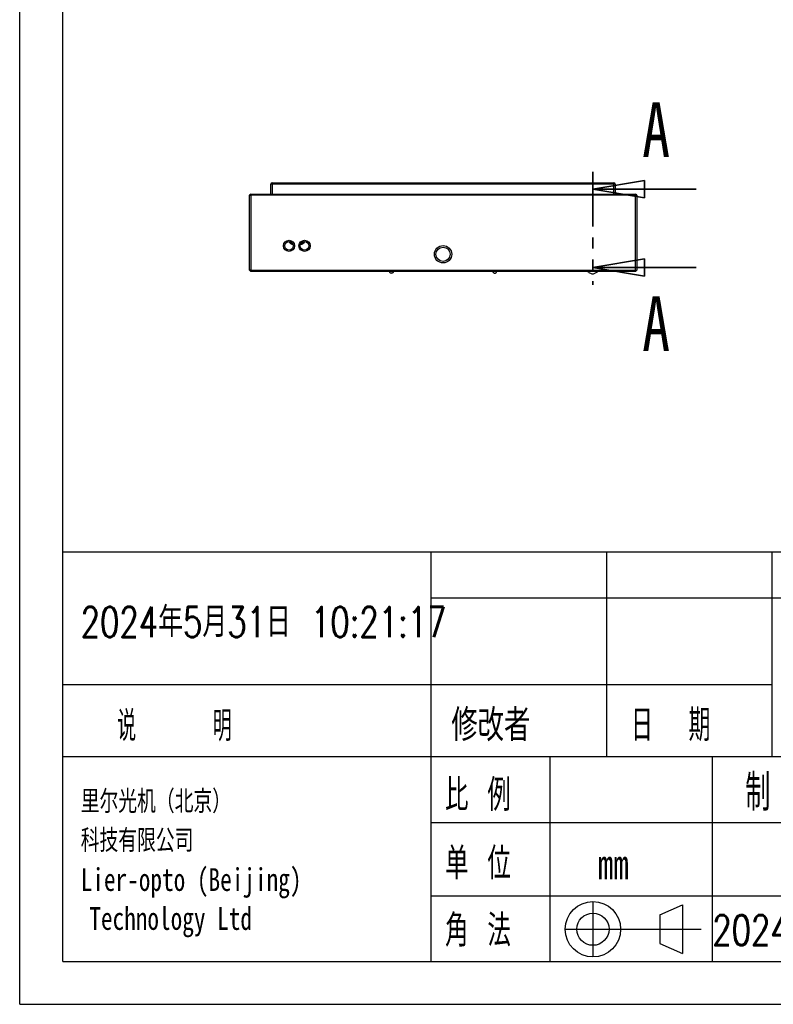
# Model space of a CAD drawing. Header units: millimetres. Extents: x 0 to 297, y 0 to 210.
# Tile 1 of 49: x 0 to 88, y 0 to 114. Entities that reach past the tile are written whole.
import ezdxf

# ---------------------------------------------------------------- set-up
doc = ezdxf.new("R2010")
doc.units = ezdxf.units.MM
doc.linetypes.add('PHANTOM', pattern=[12.7, 6.35, -1.27, 1.27, -1.27, 1.27, -1.27])
doc.layers.add('图层0', color=7, linetype='Continuous', lineweight=25)
doc.styles.add('SLDTEXTSTYLE0', font='TXT', dxfattribs={"width": 0.666667, "bigfont": 'bigfont'})
doc.styles.add('SLDTEXTSTYLE1', font='TXT', dxfattribs={"width": 0.75, "bigfont": 'bigfont'})
doc.styles.add('SLDTEXTSTYLE7', font='TXT', dxfattribs={"width": 0.625, "bigfont": 'bigfont'})
doc.styles.add('SLDTEXTSTYLE8', font='TXT', dxfattribs={"width": 0.571429, "bigfont": 'bigfont'})
doc.styles.add('SLDTEXTSTYLE9', font='TXT', dxfattribs={"width": 0.75})

# ---------------------------------------------------------------- blocks, each defined once
blk = doc.blocks.new('_Closed')
at = {"color": 0, "linetype": 'ByBlock', "lineweight": -2}
for p, q in [((-1, 0.166667), (0, 0)), ((-1, 0.166667), (-1, -0.166667)), ((0, 0), (-1, -0.166667)), ((0, 0), (-1, 0))]:
    blk.add_line(p, q, dxfattribs=at)

msp = doc.modelspace()

# ---------------------------------------------------------------- linework, layer by layer
at = {"color": 7, "linetype": 'PHANTOM', "lineweight": 35}
msp.add_line((66.59, 96.68), (66.59, 83.58), dxfattribs=at)
at = {"color": 7, "linetype": 'Continuous', "lineweight": 25}
for p, q in [((29.19, 94.11), (29.19, 95.27)), ((29.34, 95.27), (29.19, 95.27)), ((29.34, 95.27), (29.34, 95.42)), ((29.34, 95.42), (69.04, 95.42)), ((69.04, 95.27), (29.34, 95.27)), ((29.34, 95.27), (29.34, 94.11)), ((69.04, 95.27), (69.04, 95.42)), ((69.19, 95.27), (69.04, 95.27)), ((69.04, 94.11), (69.04, 95.27)), ((69.19, 95.27), (69.19, 94.11)), ((26.84, 94.11), (26.69, 93.96)), ((26.69, 85.26), (26.69, 93.96)), ((26.69, 93.96), (26.84, 93.96)), ((26.84, 94.11), (71.54, 94.11)), ((26.84, 94.11), (26.84, 93.96)), ((26.84, 93.96), (26.84, 85.26)), ((71.54, 93.96), (26.84, 93.96)), ((71.54, 94.11), (71.54, 93.96)), ((71.69, 93.96), (71.54, 94.11)), ((71.54, 85.26), (71.54, 93.96)), ((71.69, 93.96), (71.54, 93.96)), ((71.69, 93.96), (71.69, 85.26)), ((26.84, 85.26), (26.69, 85.26)), ((26.69, 85.26), (26.84, 85.11)), ((26.84, 85.26), (71.54, 85.26)), ((26.84, 85.26), (26.84, 85.11)), ((71.54, 85.11), (26.84, 85.11)), ((65.96, 85.11), (66.08, 85.06)), ((71.54, 85.26), (71.69, 85.26)), ((71.54, 85.11), (71.69, 85.26)), ((71.54, 85.26), (71.54, 85.11))]:
    msp.add_line(p, q, dxfattribs=at)
at = {"color": 7, "linetype": 'Continuous', "lineweight": 35}
for p, q in [((78.59, 94.68), (66.59, 94.68)), ((78.59, 85.58), (66.59, 85.58))]:
    msp.add_line(p, q, dxfattribs=at)
at = {"color": 7, "linetype": 'Continuous', "lineweight": 25}
for centre, radius in [((31.29, 88.09), 0.65), ((31.29, 88.09), 0.5), ((33.1, 88.09), 0.65), ((33.1, 88.09), 0.5), ((49.19, 87.11), 1.01), ((49.19, 87.11), 0.825)]:
    msp.add_circle(centre, radius, dxfattribs=at)
for centre, radius, start, end in [((29.34, 95.27), 0.15, 90, 180), ((69.04, 95.27), 0.15, 0, 90), ((32.19, 89.46), 1.3, 222.6595, 250.6671), ((32.19, 89.46), 1.25, 224.6727, 248.6539), ((32.19, 89.46), 1.3, 289.3329, 317.3405), ((32.19, 89.46), 1.25, 291.3461, 315.3273)]:
    msp.add_arc(centre, radius, start, end, dxfattribs=at)
for points, knots in [([(42.92, 85.11), (42.94, 85.09), (42.97, 85.03), (43.05, 84.97), (43.15, 84.93), (43.26, 84.93), (43.35, 84.98), (43.42, 85.04), (43.45, 85.09), (43.47, 85.11)], [0, 0, 0, 0, 0.162878, 0.30876, 0.447098, 0.584608, 0.722319, 0.861471, 1, 1, 1, 1]), ([(54.96, 85.11), (54.97, 85.09), (54.98, 85.05), (55.02, 84.99), (55.09, 84.94), (55.18, 84.91), (55.28, 84.93), (55.35, 84.97), (55.39, 85.03), (55.41, 85.07), (55.42, 85.1), (55.43, 85.11)], [0, 0, 0, 0, 0.128527, 0.264051, 0.371683, 0.483043, 0.603491, 0.702519, 0.802819, 0.921761, 1, 1, 1, 1]), ([(66.03, 85.11), (66.06, 85.08), (66.14, 84.99), (66.3, 84.9), (66.47, 84.85), (66.65, 84.85), (66.82, 84.89), (66.97, 84.98), (67.07, 85.05), (67.11, 85.11), (67.12, 85.11)], [0, 0, 0, 0, 0.120243, 0.273244, 0.421207, 0.563891, 0.70393, 0.84399, 0.987219, 1, 1, 1, 1]), ([(67.05, 85.06), (67.06, 85.06), (67.1, 85.07), (67.14, 85.1), (67.17, 85.11)], [0, 0, 0, 0, 0.245879, 1, 1, 1, 1])]:
    msp.add_open_spline(points, degree=3, knots=knots, dxfattribs=at)
at = {"layer": '图层0'}
for p, q in [((0, 0), (0, 210)), ((5, 4.98), (5, 204.98)), ((292, 52.5), (5, 52.5)), ((47.76, 52.5), (47.76, 4.98)), ((68.19, 52.5), (68.19, 28.74)), ((87.38, 52.5), (87.38, 28.74)), ((47.76, 47.21), (221.35, 47.21)), ((5, 37.14), (47.76, 37.14)), ((47.76, 37.14), (87.38, 37.14)), ((221.35, 28.74), (5, 28.74)), ((61.6, 28.74), (61.6, 4.98)), ((80.47, 28.74), (80.47, 4.98)), ((221.35, 21.06), (47.76, 21.06)), ((47.76, 12.61), (198, 12.61)), ((66.6, 11.94), (66.6, 5.5)), ((74.36, 10.39), (76.99, 11.54)), ((76.99, 11.54), (76.99, 5.9)), ((74.36, 10.39), (74.36, 7.05)), ((63.39, 8.72), (79.17, 8.72)), ((5, 4.98), (292, 4.98)), ((0, 0), (297, 0))]:
    msp.add_line(p, q, dxfattribs=at)
at = {"layer": '图层0', "color": 7, "linetype": 'Continuous', "lineweight": 25}
msp.add_line((74.36, 7.05), (76.99, 5.9), dxfattribs=at)
at = {"layer": '图层0'}
for radius in [3.22, 1.87]:
    msp.add_circle((66.6, 8.72), radius, dxfattribs=at)

# ---------------------------------------------------------------- block references
at = {"color": 7, "linetype": 'Continuous', "lineweight": 35, "xscale": 6, "yscale": 6, "rotation": 180.0000000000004}
for p in [(66.59, 94.68), (66.59, 85.58)]:
    msp.add_blockref('_Closed', p, dxfattribs=at)

# ---------------------------------------------------------------- texts
at = {"color": 7, "linetype": 'Continuous', "char_height": 6.35, "attachment_point": 1, "style": 'SLDTEXTSTYLE9'}
for insert in [(72.32, 104.77), (72.32, 82.22)]:
    msp.add_mtext('A', dxfattribs=dict(at, insert=insert))
at = {"layer": '图层0', "attachment_point": 1}
for s, insert, char_height, style in [('2024年5月31日 10:21:17', (7.09, 46.15), 3.5, 'SLDTEXTSTYLE1'), ('说     明', (11.33, 34.08), 3.5, 'SLDTEXTSTYLE8'), ('修改者', (50.15, 34.27), 3.704, 'SLDTEXTSTYLE1'), ('日  期', (71.02, 34.27), 3.704, 'SLDTEXTSTYLE7'), ('比 例', (49.42, 26.17), 3.704, 'SLDTEXTSTYLE0'), ('制  图', (84.3, 26.7), 4.233, 'SLDTEXTSTYLE7'), ('里尔光机（北京）', (7.09, 24.87), 2.646, 'SLDTEXTSTYLE1'), ('科技有限公司', (7.09, 20.34), 2.646, 'SLDTEXTSTYLE1'), ('单 位', (49.42, 18.22), 3.704, 'SLDTEXTSTYLE0'), ('mm', (67.18, 18.02), 3.5, 'SLDTEXTSTYLE9'), ('Lier-opto (Beijing)', (7.09, 15.81), 2.6458, 'SLDTEXTSTYLE9'), ('Technology Ltd', (8.09, 11.29), 2.6458, 'SLDTEXTSTYLE9'), ('角 法', (49.42, 10.42), 3.704, 'SLDTEXTSTYLE0'), ('2024年5月31日', (80.47, 10.36), 3.5, 'SLDTEXTSTYLE1')]:
    msp.add_mtext(s, dxfattribs=dict(at, insert=insert, char_height=char_height, style=style))

doc.saveas('drawing.dxf')
